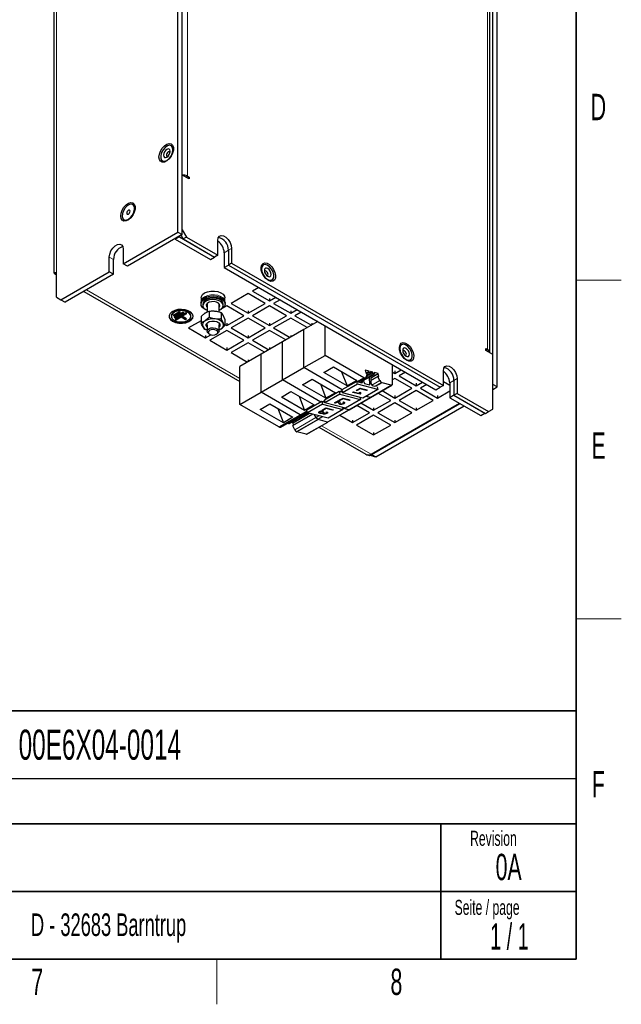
# Model space of a CAD drawing. Header units: millimetres. Extents: x 5 to 418, y 2 to 292.
# Tile 7 of 11: x 334 to 414, y 6 to 137. Entities that reach past the tile are written whole.
import ezdxf

# ---------------------------------------------------------------- set-up
doc = ezdxf.new("R2010")
doc.units = ezdxf.units.MM
doc.layers.add('SLD-0', color=7, linetype='Continuous')
doc.styles.add('SLDTEXTSTYLE0', font='TXT', dxfattribs={"width": 0.605})
doc.styles.add('SLDTEXTSTYLE1', font='TXT', dxfattribs={"width": 0.563})

msp = doc.modelspace()

# ---------------------------------------------------------------- linework, layer by layer
at = {"color": 7, "linetype": 'Continuous', "lineweight": 25}
for p, q in [((355.0559, 108.6192), (355.0559, 196.8057)), ((355.6216, 108.2927), (355.6216, 196.4791)), ((338.5824, 182.5994), (338.5824, 103.2316)), ((396.9166, 88.373), (396.9166, 168.7206)), ((397.4823, 88.0464), (397.4823, 168.394)), ((396.5024, 92.619), (396.5024, 164.4746)), ((355.6216, 108.9459), (355.6216, 116.2131)), ((356.5408, 115.6825), (355.6216, 116.2131)), ((356.3286, 115.8049), (356.5408, 115.9274)), ((356.3287, 116.0499), (356.5408, 115.9274)), ((356.5408, 115.9274), (356.5408, 115.6825)), ((349.0707, 112.2719), (349.0567, 112.28)), ((347.8968, 110.2708), (347.9108, 110.2627)), ((347.7727, 104.4147), (355.0559, 108.6192)), ((355.0559, 108.6192), (355.6216, 108.2927)), ((355.6216, 108.9459), (356.1873, 107.9661)), ((355.6216, 108.2927), (348.3384, 104.0882)), ((355.2539, 108.0151), (354.6882, 107.6885)), ((354.6882, 107.7539), (354.6882, 107.6885)), ((354.6882, 107.6885), (359.3692, 104.9862)), ((355.2539, 108.0804), (355.2539, 108.0151)), ((355.2539, 108.0151), (359.9349, 105.3128)), ((355.763, 107.7212), (355.4802, 108.2111)), ((356.1873, 107.9661), (355.763, 107.7212)), ((355.763, 107.7212), (359.9349, 105.3128)), ((356.1873, 107.9661), (360.3592, 105.5577)), ((360.3592, 105.5577), (360.3592, 107.5174)), ((347.7727, 106.3744), (347.7727, 104.4147)), ((361.7734, 106.2112), (361.7734, 104.2515)), ((362.1977, 106.4561), (362.1977, 104.4964)), ((345.9342, 103.3534), (345.9342, 105.3131)), ((346.4999, 103.0269), (346.4999, 104.9865)), ((359.3692, 104.9862), (359.9349, 105.3128)), ((360.3592, 105.5577), (359.9349, 105.3128)), ((361.2077, 105.8846), (361.2077, 103.9249)), ((348.3384, 104.0882), (347.7727, 104.4147)), ((361.2077, 103.9249), (361.7734, 104.2515)), ((361.2077, 103.9249), (389.3506, 87.6784)), ((362.1977, 104.4964), (361.7734, 104.2515)), ((361.7734, 104.2515), (389.9162, 88.0049)), ((362.1977, 104.4964), (390.3405, 88.2499)), ((366.5683, 103.3926), (366.5643, 103.383)), ((338.651, 103.0684), (338.651, 103.2317)), ((338.8794, 103.2002), (338.651, 103.0684)), ((338.9338, 102.9051), (338.651, 103.0684)), ((338.9338, 99.9654), (338.9338, 103.2316)), ((339.4995, 99.6388), (345.9342, 103.3534)), ((346.4999, 103.0269), (340.0652, 99.3122)), ((346.4999, 103.0269), (345.9342, 103.3534)), ((365.8034, 101.2719), (364.9554, 100.7824)), ((364.9554, 100.7824), (367.2181, 99.4761)), ((338.9338, 99.9654), (339.4995, 99.6388)), ((339.4995, 99.6388), (340.0652, 99.3122)), ((342.5428, 100.7425), (363.309, 88.7544)), ((358.1428, 99.8843), (358.1428, 99.3944)), ((361.3028, 99.3944), (361.3028, 99.8843)), ((364.3897, 100.4558), (362.1269, 99.1495)), ((366.6524, 99.1495), (364.3897, 100.4558)), ((367.2181, 99.4761), (368.0661, 99.9656)), ((367.2181, 99.8027), (367.2181, 99.4761)), ((368.6318, 99.6391), (367.7838, 99.1495)), ((358.1228, 99.2311), (358.1228, 99.0678)), ((358.3628, 99.0678), (358.3628, 98.8718)), ((358.9013, 99.0841), (358.9228, 99.0489)), ((358.9228, 99.1098), (358.9228, 97.9904)), ((360.5228, 98.0104), (360.5228, 99.1098)), ((360.5228, 99.0489), (360.5442, 99.0841)), ((360.5228, 98.8298), (360.6066, 98.9698)), ((360.6677, 98.3072), (360.5228, 98.2235)), ((360.8379, 98.4054), (360.7009, 98.3263)), ((361.5613, 98.823), (360.8702, 98.424)), ((361.0828, 98.8718), (361.0828, 99.0678)), ((361.3228, 99.0678), (361.3228, 99.2311)), ((363.824, 97.5167), (361.5613, 98.823)), ((362.1269, 99.1495), (364.3897, 97.8433)), ((364.3897, 97.8433), (366.6524, 99.1495)), ((364.3897, 98.1699), (364.3897, 97.8433)), ((367.2181, 98.823), (364.9554, 97.5167)), ((369.4809, 97.5167), (367.2181, 98.823)), ((367.7838, 99.1495), (370.0465, 97.8433)), ((370.0465, 97.8433), (370.8945, 98.3328)), ((370.0465, 98.1699), (370.0465, 97.8433)), ((354.1801, 97.5004), (354.1801, 97.4351)), ((355.268, 98.0474), (354.4195, 97.5576)), ((354.4195, 97.5576), (354.5609, 97.4759)), ((354.4761, 97.5902), (354.5609, 97.5412)), ((354.5609, 97.5412), (355.3529, 97.9984)), ((355.6923, 97.9658), (354.5609, 97.3126)), ((354.5609, 97.4759), (355.4094, 97.9658)), ((354.5609, 97.5412), (354.5609, 97.4759)), ((354.5609, 97.3126), (354.7023, 97.231)), ((354.6175, 97.3453), (354.7023, 97.2963)), ((354.7023, 97.2963), (355.7771, 97.9168)), ((356.1165, 97.8841), (354.7023, 97.0677)), ((354.7023, 97.231), (355.8337, 97.8841)), ((354.7023, 97.2963), (354.7023, 97.231)), ((354.7023, 97.0677), (354.8437, 96.9861)), ((354.7589, 97.1004), (354.8437, 97.0514)), ((354.8437, 97.0514), (355.4801, 97.4188)), ((354.8437, 96.9861), (355.4801, 97.3535)), ((354.8437, 97.0514), (354.8437, 96.9861)), ((355.4094, 97.9658), (355.268, 98.0474)), ((355.4801, 97.4188), (356.0458, 97.0922)), ((355.4801, 97.4188), (355.4801, 97.3535)), ((355.4801, 97.3535), (356.0458, 97.0269)), ((355.6216, 97.5004), (356.2014, 97.8351)), ((355.6216, 97.4351), (356.258, 97.8025)), ((355.6216, 97.5004), (355.6216, 97.4351)), ((356.1873, 97.1085), (355.6216, 97.4351)), ((355.8337, 97.8841), (355.6923, 97.9658)), ((356.0458, 97.0922), (356.1307, 97.1412)), ((356.0458, 97.0269), (356.1873, 97.1085)), ((356.0458, 97.0922), (356.0458, 97.0269)), ((356.258, 97.8025), (356.1165, 97.8841)), ((358.1406, 96.8483), (356.4701, 95.8839)), ((356.7801, 97.4351), (356.7801, 97.5004)), ((358.1406, 97.4261), (358.6798, 97.8758)), ((358.1406, 97.4261), (358.1406, 96.5852)), ((359.219, 97.2804), (358.6798, 96.8307)), ((359.219, 98.1214), (359.219, 97.2804)), ((360.8012, 97.9298), (360.8012, 97.0889)), ((360.8012, 97.0889), (361.0531, 96.5434)), ((361.305, 97.0431), (361.0531, 97.5886)), ((361.305, 97.0431), (361.305, 96.2021)), ((361.5613, 96.2105), (363.824, 97.5167)), ((364.3897, 97.1902), (362.1269, 95.8839)), ((366.6524, 95.8839), (364.3897, 97.1902)), ((364.9554, 97.5167), (367.2181, 96.2105)), ((367.2181, 96.2105), (369.4809, 97.5167)), ((370.0465, 97.1902), (367.7838, 95.8839)), ((372.2331, 95.9279), (370.0465, 97.1902)), ((371.4602, 98.0063), (370.6122, 97.5167)), ((370.6122, 97.5167), (372.7988, 96.2545)), ((356.4701, 95.8839), (358.7328, 94.5777)), ((358.6444, 95.6984), (358.3925, 96.0397)), ((358.9228, 95.6212), (358.6444, 95.6984)), ((358.9228, 96.3439), (358.9228, 95.452)), ((361.5613, 95.5574), (359.2985, 94.2511)), ((360.5228, 95.452), (360.5228, 96.3439)), ((360.5228, 95.6418), (360.7658, 95.7524)), ((361.305, 96.3584), (361.5613, 96.2105)), ((361.5613, 96.5371), (361.5613, 96.2105)), ((363.824, 94.2511), (361.5613, 95.5574)), ((362.1269, 95.8839), (364.3897, 94.5777)), ((364.3897, 94.5777), (366.6524, 95.8839)), ((367.2181, 95.5574), (364.9554, 94.2511)), ((367.2181, 96.5371), (367.2181, 96.2105)), ((369.4047, 94.2951), (367.2181, 95.5574)), ((367.7838, 95.8839), (369.9703, 94.6217)), ((371.7886, 95.6713), (368.9658, 94.0418)), ((371.7886, 90.6097), (371.7886, 95.6713)), ((371.7886, 95.6713), (371.7942, 95.668)), ((373.6467, 96.744), (371.7942, 95.6746)), ((371.7942, 90.613), (371.7942, 95.6746)), ((372.875, 96.5371), (372.875, 96.2985)), ((374.617, 92.2425), (374.617, 96.1839)), ((358.7328, 94.5777), (359.4423, 94.9872)), ((358.7328, 94.9043), (358.7328, 94.5777)), ((359.157, 95.1255), (359.2785, 95.0553)), ((359.2985, 94.2511), (361.5613, 92.9448)), ((360.1671, 95.0553), (360.2886, 95.1255)), ((361.5613, 92.9448), (363.824, 94.2511)), ((364.3897, 94.9043), (364.3897, 94.5777)), ((364.9554, 94.2511), (367.1419, 92.9888)), ((370.0465, 94.9043), (370.0465, 94.6657)), ((361.5613, 93.2715), (361.5613, 92.9448)), ((364.3897, 93.9245), (362.1269, 92.6183)), ((366.5762, 92.6623), (364.3897, 93.9245)), ((368.9602, 94.0385), (366.1374, 92.4089)), ((367.2181, 93.2715), (367.2181, 93.0328)), ((368.9602, 88.9769), (368.9602, 94.0385)), ((368.9602, 94.0385), (368.9658, 94.0352)), ((368.9658, 88.9802), (368.9658, 94.0418)), ((395.9974, 93.1496), (396.2095, 93.0272)), ((395.9974, 92.9047), (395.9974, 93.1496)), ((362.1269, 92.6183), (364.3135, 91.356)), ((366.1317, 92.4057), (363.309, 90.7761)), ((364.3897, 91.6386), (364.3897, 91.4)), ((366.1317, 87.3441), (366.1317, 92.4057)), ((366.1317, 92.4057), (366.1374, 92.4024)), ((366.1374, 87.3474), (366.1374, 92.4089)), ((371.7942, 90.613), (374.617, 92.2425)), ((379.7879, 89.2574), (374.617, 92.2425)), ((384.9531, 92.7793), (384.9491, 92.7697)), ((396.9166, 92.374), (395.9974, 92.9047)), ((396.9166, 85.1068), (396.9166, 92.374)), ((363.309, 85.7145), (363.309, 90.7761)), ((368.9658, 88.9802), (371.7886, 90.6097)), ((376.8902, 87.6646), (371.7886, 90.6097)), ((376.8958, 87.6679), (371.7942, 90.613)), ((374.4663, 89.9652), (375.7391, 90.7)), ((375.7391, 90.7), (378.8321, 88.9144)), ((383.5266, 91.0405), (383.5266, 88.3762)), ((383.9058, 89.8425), (384.7538, 90.332)), ((371.6379, 88.3324), (372.9107, 89.0672)), ((372.9107, 89.0672), (376.0037, 87.2816)), ((377.5594, 88.1797), (374.4663, 89.9652)), ((376.8246, 90.0733), (377.5594, 88.1797)), ((378.9681, 88.7508), (379.8206, 89.243)), ((379.1086, 88.7143), (380.014, 89.237)), ((379.6452, 89.0241), (379.8415, 88.5242)), ((379.6987, 88.8878), (381.1445, 89.7225)), ((379.8872, 89.2257), (379.8206, 89.243)), ((380.4778, 90.1411), (379.9417, 90.2847)), ((379.9417, 90.2847), (380.02, 89.9019)), ((380.02, 89.9019), (380.0931, 89.8823)), ((380.0498, 89.894), (380.4778, 90.1411)), ((380.1531, 89.7857), (380.0936, 89.3725)), ((380.1142, 89.5155), (380.9696, 90.0094)), ((380.1186, 89.5458), (380.6527, 89.8542)), ((380.5108, 89.9801), (380.4778, 90.1411)), ((380.5445, 89.3681), (380.5446, 89.3762)), ((380.5505, 88.3403), (380.5445, 89.3681)), ((380.9696, 90.0094), (380.6418, 90.0972)), ((380.6418, 90.0972), (380.6747, 89.9362)), ((380.7357, 89.2408), (380.7143, 89.2464)), ((380.7143, 89.2464), (380.7187, 88.5099)), ((380.7145, 89.2105), (380.7732, 89.2444)), ((381.6534, 89.4567), (380.7163, 88.9157)), ((380.7967, 89.3178), (381.6697, 89.8218)), ((381.0026, 89.8484), (380.9696, 90.0094)), ((381.6697, 89.8218), (381.1335, 89.9654)), ((381.1335, 89.9654), (381.1665, 89.8045)), ((381.8951, 88.8867), (381.6499, 89.3847)), ((381.748, 89.439), (381.6697, 89.8218)), ((381.675, 89.4586), (381.748, 89.439)), ((383.5266, 90.0614), (383.9058, 89.8425)), ((383.9058, 89.1894), (383.5266, 88.9704)), ((383.9058, 90.1691), (383.9058, 89.8425)), ((386.1686, 87.8831), (383.9058, 89.1894)), ((385.3195, 90.0055), (384.4715, 89.5159)), ((384.4715, 89.5159), (386.7343, 88.2097)), ((390.3405, 88.2499), (390.3405, 90.2096)), ((392.179, 89.1482), (392.179, 87.1885)), ((366.1374, 87.3474), (368.9602, 88.9769)), ((374.0617, 86.0318), (368.9602, 88.9769)), ((374.0674, 86.0351), (368.9658, 88.9802)), ((374.7309, 86.5468), (371.6379, 88.3324)), ((373.9962, 88.4405), (374.7309, 86.5468)), ((378.8325, 88.786), (376.8526, 87.643)), ((378.9076, 88.4277), (376.9277, 87.2847)), ((378.8321, 88.9144), (377.5594, 88.1797)), ((378.763, 87.5918), (379.2773, 87.8886)), ((378.7638, 87.5882), (379.2781, 87.8851)), ((378.8325, 88.786), (379.4944, 88.6143)), ((378.9076, 88.4277), (378.8325, 88.786)), ((379.2868, 87.7967), (378.8754, 87.5592)), ((381.6346, 87.7203), (378.9076, 88.4277)), ((379.2773, 87.8886), (380.2317, 87.6411)), ((379.2781, 87.8851), (379.2773, 87.8886)), ((379.2781, 87.8851), (380.2325, 87.6375)), ((380.1296, 87.5781), (379.2868, 87.7967)), ((379.5789, 88.8056), (379.5212, 88.9525)), ((381.6346, 87.7203), (379.6547, 86.5774)), ((379.8415, 88.5242), (380.5505, 88.3403)), ((380.6624, 86.655), (383.4851, 88.2846)), ((380.8976, 88.2503), (381.2534, 88.158)), ((381.5635, 88.0595), (381.6346, 87.7203)), ((383.4217, 88.2789), (382.189, 88.6091)), ((383.9058, 86.5769), (386.1686, 87.8831)), ((386.7343, 88.2097), (387.5822, 88.6992)), ((386.7343, 88.5363), (386.7343, 88.2097)), ((388.1479, 88.3726), (387.2999, 87.8831)), ((387.2999, 87.8831), (389.5627, 86.5769)), ((389.3506, 87.6784), (389.9162, 88.0049)), ((390.3405, 88.2499), (389.9162, 88.0049)), ((391.189, 88.2505), (390.3405, 88.7403)), ((391.189, 88.5767), (391.189, 86.617)), ((391.7547, 88.9033), (391.7547, 86.9436)), ((397.4823, 88.0464), (396.9166, 88.373)), ((396.9166, 87.7198), (397.4823, 88.0464)), ((363.309, 85.7145), (366.1317, 87.3441)), ((371.3027, 84.359), (366.1317, 87.3441)), ((371.3083, 84.3622), (366.1374, 87.3474)), ((368.8095, 86.6996), (370.0823, 87.4343)), ((371.9025, 84.914), (368.8095, 86.6996)), ((370.0823, 87.4343), (373.1753, 85.6488)), ((371.1678, 86.8077), (371.9025, 84.914)), ((376.5132, 87.447), (374.5333, 86.3041)), ((376.5883, 87.0888), (374.6084, 85.9458)), ((376.0037, 87.2816), (374.7309, 86.5468)), ((376.4882, 86.2785), (377.0025, 86.5754)), ((376.489, 86.275), (377.0032, 86.5718)), ((376.5132, 87.447), (376.5883, 87.0888)), ((376.9156, 87.3427), (376.5132, 87.447)), ((376.5883, 87.0888), (379.3153, 86.3814)), ((377.0119, 86.4835), (376.6005, 86.246)), ((376.6487, 87.4119), (376.8738, 87.5418)), ((376.7893, 87.3754), (376.8958, 87.4369)), ((376.8526, 87.643), (376.9277, 87.2847)), ((379.6547, 86.5774), (376.9277, 87.2847)), ((377.0025, 86.5754), (377.9569, 86.3278)), ((377.0032, 86.5718), (377.0025, 86.5754)), ((377.0032, 86.5718), (377.9577, 86.3243)), ((377.8548, 86.2649), (377.0119, 86.4835)), ((379.3153, 86.3814), (377.3354, 85.2385)), ((377.8339, 85.0222), (380.6567, 86.6518)), ((378.3131, 87.332), (378.4159, 87.3914)), ((378.3138, 87.3284), (378.3131, 87.332)), ((378.3138, 87.3284), (378.4167, 87.3878)), ((379.2807, 87.0776), (378.3138, 87.3284)), ((378.4159, 87.3914), (379.172, 87.1952)), ((378.4167, 87.3878), (378.4159, 87.3914)), ((378.4167, 87.3878), (379.1728, 87.1917)), ((378.7638, 87.5882), (378.763, 87.5918)), ((378.8754, 87.5592), (378.7638, 87.5882)), ((379.1728, 87.1917), (379.172, 87.1952)), ((379.229, 87.3526), (379.3406, 87.3236)), ((379.2297, 87.349), (379.229, 87.3526)), ((379.2297, 87.349), (379.3413, 87.3201)), ((379.2523, 86.6817), (379.3153, 86.3814)), ((379.3473, 87.1161), (379.2807, 87.0776)), ((379.3267, 87.1601), (379.3466, 87.1197)), ((379.3413, 87.3201), (379.3406, 87.3236)), ((379.3473, 87.1161), (379.3466, 87.1197)), ((380.5933, 86.6461), (380.0335, 86.7961)), ((380.599, 86.6494), (380.0392, 86.7993)), ((380.2325, 87.6375), (380.1296, 87.5781)), ((380.2325, 87.6375), (380.2317, 87.6411)), ((383.3402, 86.2503), (381.6507, 87.2256)), ((382.2164, 87.5522), (383.9058, 86.5769)), ((383.9058, 86.9035), (383.9058, 86.5769)), ((386.7343, 87.5566), (384.4715, 86.2503)), ((388.997, 86.2503), (386.7343, 87.5566)), ((389.5627, 86.5769), (391.189, 87.5157)), ((389.5627, 86.9035), (389.5627, 86.5769)), ((391.7547, 86.9436), (391.189, 86.617)), ((391.189, 86.617), (395.3044, 84.2413)), ((392.179, 87.1885), (391.7547, 86.9436)), ((391.7547, 86.9436), (395.9267, 84.5352)), ((391.7547, 86.9436), (395.8701, 84.5679)), ((392.179, 87.1885), (396.3509, 84.7801)), ((368.4799, 82.7294), (363.309, 85.7145)), ((365.9811, 85.0668), (367.2538, 85.8015)), ((369.0741, 83.2812), (365.9811, 85.0668)), ((367.2538, 85.8015), (370.3469, 84.016)), ((368.3393, 85.1749), (369.0741, 83.2812)), ((373.1753, 85.6488), (371.9025, 84.914)), ((374.1939, 86.1081), (372.214, 84.9652)), ((374.269, 85.7499), (372.2891, 84.6069)), ((374.1939, 86.1081), (374.269, 85.7499)), ((374.5963, 86.0038), (374.1939, 86.1081)), ((374.2228, 84.9707), (374.7371, 85.2676)), ((374.2235, 84.9672), (374.7378, 85.264)), ((374.269, 85.7499), (376.996, 85.0425)), ((374.3294, 86.073), (374.5545, 86.2029)), ((374.7465, 85.1757), (374.3351, 84.9382)), ((374.47, 86.0365), (374.5765, 86.098)), ((374.5333, 86.3041), (374.6084, 85.9458)), ((377.3354, 85.2385), (374.6084, 85.9458)), ((374.7371, 85.2676), (375.6915, 85.02)), ((374.7378, 85.264), (374.7371, 85.2676)), ((374.7378, 85.264), (375.6922, 85.0165)), ((375.5894, 84.9571), (374.7465, 85.1757)), ((375.884, 85.9297), (376.4111, 86.234)), ((375.8847, 85.9261), (375.884, 85.9297)), ((375.8847, 85.9261), (376.4118, 86.2304)), ((375.9963, 85.8972), (375.8847, 85.9261)), ((376.382, 86.1198), (375.9963, 85.8972)), ((376.4118, 86.2304), (376.4111, 86.234)), ((376.422, 85.9351), (376.4137, 85.9871)), ((376.489, 86.275), (376.4882, 86.2785)), ((376.6005, 86.246), (376.489, 86.275)), ((376.5632, 86.0214), (376.5747, 85.9371)), ((376.6889, 85.8036), (376.6881, 85.8072)), ((376.933, 85.3428), (376.996, 85.0425)), ((377.7705, 85.0166), (376.9557, 85.2348)), ((377.7649, 85.0133), (376.9567, 85.2298)), ((376.9647, 85.9936), (377.08, 86.0497)), ((376.9655, 85.99), (376.9647, 85.9936)), ((376.9655, 85.99), (377.0807, 86.0462)), ((377.0069, 85.848), (377.0062, 85.8516)), ((377.0807, 86.0462), (377.08, 86.0497)), ((377.9577, 86.3243), (377.8548, 86.2649)), ((377.9577, 86.3243), (377.9569, 86.3278)), ((380.5117, 84.6175), (378.8223, 85.5928)), ((379.388, 85.9193), (381.0774, 84.944)), ((380.738, 79.0986), (392.4754, 85.8744)), ((380.7946, 79.0659), (392.532, 85.8418)), ((381.0774, 84.944), (383.3402, 86.2503)), ((381.0774, 85.2707), (381.0774, 84.944)), ((381.3603, 78.7393), (393.0977, 85.5152)), ((383.9058, 85.9237), (381.6431, 84.6175)), ((386.1686, 84.6175), (383.9058, 85.9237)), ((384.4715, 86.2503), (386.7343, 84.944)), ((386.7343, 84.944), (388.997, 86.2503)), ((386.7343, 85.2707), (386.7343, 84.944)), ((396.3509, 84.7801), (396.9166, 85.1068)), ((368.5126, 82.715), (371.3354, 84.3445)), ((368.706, 82.709), (371.5287, 84.3386)), ((370.3469, 84.016), (369.0741, 83.2812)), ((369.8365, 83.1945), (372.2884, 84.61)), ((372.9538, 84.4345), (370.3453, 82.9287)), ((370.3617, 83.2938), (372.5286, 84.5448)), ((371.402, 84.3273), (371.3354, 84.3445)), ((371.341, 84.3478), (372.2352, 84.864)), ((371.4076, 84.3305), (371.341, 84.3478)), ((371.5344, 84.3418), (372.2572, 84.7591)), ((372.2891, 84.6069), (372.214, 84.9652)), ((375.0161, 83.8996), (372.2891, 84.6069)), ((373.4098, 83.9882), (373.2247, 84.3642)), ((373.4155, 83.9915), (373.233, 84.3621)), ((373.8775, 84.7777), (373.8767, 84.7813)), ((374.0086, 84.6034), (374.0078, 84.607)), ((374.2235, 84.9672), (374.2228, 84.9707)), ((374.3351, 84.9382), (374.2235, 84.9672)), ((374.2864, 84.515), (374.2923, 84.5727)), ((374.4067, 84.8551), (374.3163, 84.7925)), ((374.3537, 84.6482), (374.3529, 84.6518)), ((374.4067, 84.8551), (374.406, 84.8587)), ((374.4107, 84.6961), (374.5101, 84.6596)), ((374.4114, 84.6925), (374.4107, 84.6961)), ((374.4114, 84.6925), (374.5109, 84.656)), ((374.4847, 84.5122), (374.4839, 84.5158)), ((374.5109, 84.656), (374.4941, 84.6474)), ((374.5109, 84.656), (374.5101, 84.6596)), ((374.7489, 84.6729), (374.8641, 84.7291)), ((374.7496, 84.6693), (374.7489, 84.6729)), ((374.7496, 84.6693), (374.8649, 84.7255)), ((374.7561, 84.5487), (374.7554, 84.5522)), ((374.8649, 84.7255), (374.8641, 84.7291)), ((375.0055, 83.3894), (377.8283, 85.0189)), ((376.996, 85.0425), (375.0161, 83.8996)), ((375.6922, 85.0165), (375.5894, 84.9571)), ((375.6922, 85.0165), (375.6915, 85.02)), ((376.5595, 84.2865), (378.249, 83.3112)), ((378.249, 83.3112), (380.5117, 84.6175)), ((381.0774, 84.2909), (378.8147, 82.9847)), ((383.3402, 82.9847), (381.0774, 84.2909)), ((381.6431, 84.6175), (383.9058, 83.3112)), ((383.9058, 83.3112), (386.1686, 84.6175)), ((395.3044, 84.2413), (395.8701, 84.5679)), ((395.9267, 84.5352), (396.3509, 84.7801)), ((368.5792, 82.6977), (368.5126, 82.715)), ((370.3617, 83.2938), (370.1205, 83.3584)), ((370.5871, 82.3587), (370.3418, 82.8567)), ((370.4268, 82.9757), (370.3617, 83.2938)), ((372.1771, 81.7566), (374.9998, 83.3861)), ((374.9365, 83.3805), (373.7037, 83.7107)), ((374.9421, 83.3837), (373.7094, 83.7139)), ((373.8039, 82.6958), (380.0249, 79.1045)), ((378.249, 83.6378), (378.249, 83.3112)), ((378.8147, 82.9847), (381.0774, 81.6784)), ((381.0774, 81.6784), (383.3402, 82.9847)), ((383.9058, 83.6378), (383.9058, 83.3112)), ((372.1137, 81.7509), (370.8809, 82.0811)), ((381.0774, 82.005), (381.0774, 81.6784)), ((380.5117, 78.9027), (380.2743, 79.0397)), ((380.7508, 79.0407), (380.5117, 78.9027)), ((380.7946, 79.0659), (381.3603, 78.7393))]:
    msp.add_line(p, q, dxfattribs=at)
at = {"color": 7, "linetype": 'Continuous', "lineweight": 18}
for p, q in [((356.3287, 187.9055), (356.3287, 116.0499)), ((338.9338, 103.2316), (338.9338, 183.5792)), ((396.2095, 93.0272), (396.2095, 164.8828)), ((356.1165, 115.9274), (356.3287, 116.0499)), ((361.2077, 105.8846), (361.7734, 106.2112)), ((362.1977, 106.4561), (361.7734, 106.2112)), ((346.4999, 104.9865), (345.9342, 105.3131)), ((363.309, 89.1601), (342.8942, 100.9453)), ((395.9974, 92.9047), (396.2095, 93.0272)), ((378.9282, 88.7611), (379.7879, 89.2574)), ((379.0347, 88.7335), (379.8872, 89.2257)), ((379.6857, 88.9209), (381.0845, 89.7284)), ((380.5445, 89.3681), (379.7012, 88.8814)), ((380.0785, 89.3149), (381.0026, 89.8484)), ((380.1249, 89.5901), (380.5928, 89.8602)), ((380.1512, 89.7725), (380.5108, 89.9801)), ((380.7357, 89.2408), (380.7144, 89.2285)), ((380.7167, 88.846), (381.6499, 89.3847)), ((392.179, 89.1482), (391.7547, 88.9033)), ((379.5789, 88.8056), (379.324, 88.6585)), ((380.599, 86.6494), (383.4217, 88.2789)), ((380.8413, 88.2783), (381.8951, 88.8867)), ((381.2651, 88.151), (382.1136, 88.6408)), ((381.3405, 88.1193), (382.189, 88.6091)), ((391.189, 88.5767), (391.7547, 88.9033)), ((376.6089, 87.4222), (376.8676, 87.5716)), ((376.7154, 87.3946), (376.8842, 87.4921)), ((377.7705, 85.0166), (380.5933, 86.6461)), ((374.2896, 86.0833), (374.5483, 86.2326)), ((374.396, 86.0557), (374.5649, 86.1532)), ((376.4144, 85.9835), (376.4137, 85.9871)), ((368.4799, 82.7294), (371.3027, 84.359)), ((368.5792, 82.6977), (371.402, 84.3273)), ((369.7765, 83.2004), (372.2809, 84.6462)), ((370.3418, 82.8567), (373.0374, 84.4128)), ((370.5871, 82.3587), (373.4098, 83.9882)), ((371.3083, 84.3622), (372.229, 84.8937)), ((371.4076, 84.3305), (372.2456, 84.8143)), ((373.4155, 83.9915), (373.8018, 84.2145)), ((373.634, 83.7456), (374.2465, 84.0992)), ((373.7094, 83.7139), (374.3363, 84.0759)), ((374.9421, 83.3837), (377.7649, 85.0133)), ((370.8056, 82.1128), (373.6283, 83.7423)), ((370.8809, 82.0811), (373.7037, 83.7107)), ((372.1137, 81.7509), (374.9365, 83.3805)), ((380.738, 79.0986), (374.1554, 82.8986)), ((380.7946, 79.0659), (380.7946, 79.1312))]:
    msp.add_line(p, q, dxfattribs=at)
at = {"color": 7, "linetype": 'Continuous', "lineweight": 25, "flags": 128}
for points in [[(352.5386, 118.5976), (352.5907, 118.9883), (352.7414, 119.3968), (352.9743, 119.7788), (353.2642, 120.093), (353.5797, 120.3053), (353.8865, 120.3927), (354.1516, 120.3458), (354.346, 120.1696), (354.4488, 119.8831), (354.4488, 119.5176), (354.346, 119.1125), (354.1516, 118.7117), (353.8865, 118.3588), (353.5797, 118.0919), (353.2642, 117.94), (352.9743, 117.9195), (352.7414, 118.0326), (352.5907, 118.2671), (352.5386, 118.5976)], [(354.4021, 119.5791), (354.3467, 119.8893), (354.1881, 120.0937), (353.9475, 120.1646), (353.6576, 120.0925), (353.3574, 119.8871), (353.0876, 119.5761), (352.8845, 119.2017), (352.7756, 118.8142), (352.7756, 118.4661), (352.8845, 118.2044), (353.0876, 118.0644), (353.3574, 118.065), (353.6576, 118.2062), (353.9475, 118.4688), (354.1881, 118.8175), (354.3467, 119.205), (354.4021, 119.5791)], [(354.0274, 119.3628), (353.9935, 119.5401), (353.8969, 119.6512), (353.7524, 119.6793), (353.5819, 119.6201), (353.4114, 119.4825), (353.2669, 119.2875), (353.1703, 119.0649), (353.1364, 118.8485), (353.1703, 118.6712), (353.2669, 118.56), (353.4114, 118.532), (353.5819, 118.5912), (353.7524, 118.7288), (353.8969, 118.9237), (353.9935, 119.1464), (354.0274, 119.3628)], [(354.0126, 119.2229), (354.0085, 119.2327), (353.9549, 119.2944), (353.8746, 119.31), (353.7799, 119.2771), (353.6852, 119.2007), (353.6049, 119.0924), (353.5512, 118.9687), (353.5324, 118.8485), (353.5512, 118.75), (353.6049, 118.6882), (353.6852, 118.6726), (353.6957, 118.674)], [(347.4474, 110.7593), (347.4995, 111.15), (347.6502, 111.5584), (347.8831, 111.9405), (348.173, 112.2547), (348.4885, 112.467), (348.7954, 112.5544), (349.0604, 112.5075), (349.2548, 112.3312), (349.3576, 112.0448), (349.3576, 111.6793), (349.2548, 111.2742), (349.0604, 110.8734), (348.7954, 110.5205), (348.4885, 110.2536), (348.173, 110.1017), (347.8831, 110.0811), (347.6502, 110.1943), (347.4995, 110.4288), (347.4474, 110.7593)], [(348.4767, 110.3282), (348.773, 110.5632), (349.0293, 110.8944), (349.211, 111.2771), (349.2935, 111.6595), (349.2657, 111.99), (349.1313, 112.2241), (348.9085, 112.33), (348.6275, 112.2935), (348.326, 112.1194), (348.0449, 111.8314), (347.8222, 111.4683), (347.6878, 111.0792), (347.66, 110.7165), (347.7425, 110.4293), (347.9241, 110.2564), (348.1804, 110.2211), (348.4767, 110.3282)], [(348.4767, 111.0304), (348.5579, 111.0959), (348.6267, 111.1888), (348.6727, 111.2948), (348.6889, 111.3979), (348.6727, 111.4823), (348.6267, 111.5352), (348.5579, 111.5486), (348.4767, 111.5204), (348.3956, 111.4548), (348.3267, 111.362), (348.2808, 111.256), (348.2646, 111.1529), (348.2808, 111.0685), (348.3267, 111.0156), (348.3956, 111.0022), (348.4767, 111.0304)], [(348.4907, 110.3201), (348.787, 110.5551), (349.0433, 110.8863), (349.225, 111.269), (349.3075, 111.6514), (349.2797, 111.982), (349.1453, 112.216), (349.0707, 112.2719)], [(360.3592, 107.5174), (360.4146, 107.8485), (360.5742, 108.0756), (360.8188, 108.1714), (361.1188, 108.1243), (361.438, 107.94), (361.738, 107.6407), (361.9826, 107.2626), (362.1422, 106.8511), (362.1977, 106.4561)], [(345.9342, 105.3131), (345.9896, 105.7082), (346.1493, 106.1196), (346.3938, 106.4977), (346.6938, 106.797), (347.0131, 106.9813), (347.3131, 107.0284), (347.5576, 106.9326), (347.7172, 106.7055), (347.7727, 106.3744)], [(367.0767, 102.2024), (366.7644, 102.4428), (366.486, 102.7775), (366.2716, 103.1702), (366.1445, 103.5784), (366.1183, 103.9578), (366.196, 104.2673), (366.3692, 104.4734), (366.619, 104.5537), (366.9184, 104.4996), (367.235, 104.3168), (367.5344, 104.0253), (367.7842, 103.6565), (367.9574, 103.2505), (368.0351, 102.8513), (368.0089, 102.5021), (367.8818, 102.2407), (367.6674, 102.0955), (367.3889, 102.0823), (367.0767, 102.2024)], [(366.237, 104.065), (366.175, 103.7601), (366.2238, 103.3885), (366.3768, 103.0002), (366.6132, 102.6478), (366.9013, 102.3789), (367.2019, 102.2297), (367.4747, 102.2205), (367.6827, 102.3524), (367.7978, 102.6076), (367.8045, 102.9518), (367.7018, 103.3383), (367.5038, 103.7151), (367.237, 104.0311), (366.9375, 104.2438), (366.6458, 104.3244), (366.4013, 104.262), (366.237, 104.065)], [(366.5833, 103.6998), (366.5496, 103.5224), (366.5836, 103.3059), (366.6803, 103.0833), (366.8249, 102.8885), (366.9954, 102.7511), (367.1659, 102.692), (367.3103, 102.7203), (367.4068, 102.8316), (367.4405, 103.009), (367.4065, 103.2255), (367.3098, 103.4481), (367.1652, 103.643), (366.9946, 103.7804), (366.8242, 103.8394), (366.6798, 103.8112), (366.5833, 103.6998)], [(366.8812, 102.8341), (366.892, 102.8327), (366.9722, 102.8484), (367.0258, 102.9103), (367.0445, 103.0088), (367.0256, 103.1291), (366.9719, 103.2528), (366.8916, 103.361), (366.7968, 103.4373), (366.7021, 103.4702), (366.6219, 103.4544), (366.5683, 103.3926), (366.5683, 103.3926)], [(358.1428, 99.8843), (358.1721, 100.0593), (358.3304, 100.3154), (358.6124, 100.5332), (358.993, 100.6933), (359.4385, 100.7815)], [(359.4385, 100.7815), (359.9092, 100.7901), (360.3634, 100.7181), (360.7607, 100.572), (361.0657, 100.3649), (361.2514, 100.115), (361.3028, 99.8843)], [(358.1228, 99.2311), (358.1301, 99.3195), (358.246, 99.5865), (358.4931, 99.822), (358.8495, 100.005), (359.2834, 100.1192), (359.7564, 100.1545), (360.2264, 100.1078), (360.6517, 99.9831), (360.9944, 99.7917), (361.2241, 99.5504), (361.3205, 99.2807), (361.3228, 99.2311)], [(358.683, 98.3657), (358.6101, 98.404), (358.3206, 98.6229), (358.1558, 98.8812), (358.1301, 99.1561), (358.246, 99.4232), (358.4931, 99.6587), (358.8495, 99.8417), (359.2834, 99.9559), (359.7564, 99.9912), (360.2264, 99.9445), (360.6517, 99.8198), (360.9944, 99.6284), (361.2241, 99.3871), (361.3205, 99.1174), (361.2748, 98.8434), (361.0913, 98.5892), (360.7862, 98.3776), (360.7626, 98.3657)], [(358.5646, 99.4793), (358.3959, 99.2399), (358.3628, 99.0678)], [(361.0828, 99.0678), (361.0317, 99.2809), (360.8409, 99.5147), (360.5289, 99.7001), (360.1296, 99.8169), (359.6862, 99.8526), (359.2467, 99.8032), (358.8589, 99.6741), (358.5646, 99.4793)], [(360.5228, 98.2369), (360.7478, 98.3558), (360.9825, 98.5759), (361.0807, 98.8281), (361.0317, 99.085), (360.8409, 99.3188), (360.5289, 99.5041), (360.1296, 99.621), (359.6862, 99.6566), (359.2467, 99.6072), (358.8589, 99.4782), (358.5646, 99.2834), (358.5646, 99.2834)], [(354.3488, 96.782), (354.7325, 96.6185), (355.1827, 96.5275), (355.6593, 96.5172), (356.12, 96.5885), (356.5238, 96.735), (356.8349, 96.9437), (357.0256, 97.196), (357.079, 97.4696), (356.9904, 97.7402), (356.7675, 97.9836), (356.4303, 98.1783), (356.0086, 98.3069), (355.54, 98.3581), (355.066, 98.3273), (354.6289, 98.2172), (354.2674, 98.0376), (354.0136, 97.8045), (353.8902, 97.5385), (353.908, 97.2634), (354.0656, 97.0035), (354.3488, 96.782)], [(356.7801, 97.5004), (356.7261, 97.7146), (356.5381, 97.9365), (356.2355, 98.1112), (355.8511, 98.2197), (355.4264, 98.2502), (355.0076, 98.1996), (354.64, 98.0731), (354.3634, 97.8846), (354.2078, 97.6544), (354.1801, 97.5004)], [(354.5609, 96.9044), (354.9092, 96.7609), (355.3193, 96.6904), (355.7469, 96.7006), (356.1456, 96.7904), (356.4722, 96.9501), (356.6912, 97.1623), (356.779, 97.4041), (356.7261, 97.6492), (356.5381, 97.8712), (356.2355, 98.0459), (355.8511, 98.1544), (355.4264, 98.1849), (355.0076, 98.1342), (354.64, 98.0078), (354.3634, 97.8192), (354.2078, 97.5891), (354.1901, 97.3423), (354.3122, 97.1055), (354.5609, 96.9044)], [(358.5646, 99.2834), (358.3959, 99.044), (358.3709, 98.7859), (358.4925, 98.5372), (358.7474, 98.3247), (358.9228, 98.2369)], [(358.9564, 99.1442), (358.8341, 98.9541), (358.8472, 98.7515), (358.9228, 98.6338)], [(358.8389, 98.9698), (358.8472, 98.9475), (358.9228, 98.8298)], [(358.8653, 99.0297), (358.8839, 98.9584), (358.9228, 98.8856)], [(360.5228, 98.6338), (360.6114, 98.7895), (360.5983, 98.9921), (360.452, 99.1764), (360.1946, 99.3143), (359.8654, 99.3848), (359.5144, 99.3773), (359.1952, 99.2927), (358.9564, 99.1442)], [(360.5228, 98.8856), (360.5703, 98.9835), (360.5802, 99.0297)], [(354.3488, 96.8473), (354.7325, 96.6838), (355.1827, 96.5929), (355.6593, 96.5826), (356.12, 96.6538), (356.5238, 96.8003), (356.8349, 97.009), (357.0256, 97.2614), (357.0791, 97.4678)], [(358.9228, 96.04), (358.8275, 96.1943), (358.8312, 96.3995), (358.9706, 96.5882), (359.2245, 96.7318), (359.5543, 96.8084), (359.9097, 96.8062), (360.2367, 96.7258), (360.4854, 96.5792), (360.618, 96.3888), (360.6144, 96.1836), (360.5228, 96.04)], [(359.157, 95.1255), (359.1507, 95.1291), (358.9803, 95.2801), (358.9228, 95.4572), (358.9872, 95.6335), (359.1636, 95.7822), (359.425, 95.8806), (359.7319, 95.9138)], [(359.7299, 95.6743), (359.489, 95.6483), (359.2837, 95.571), (359.1452, 95.4543), (359.0946, 95.3158), (359.1397, 95.1767), (359.2736, 95.0582), (359.4758, 94.9782), (359.7157, 94.9491), (359.9566, 94.9751), (360.1619, 95.0524), (360.3004, 95.1691), (360.3509, 95.3076), (360.3059, 95.4467), (360.172, 95.5652), (359.9698, 95.6451), (359.7299, 95.6743)], [(359.7319, 95.9138), (360.0373, 95.8766), (360.2949, 95.7748), (360.4653, 95.6238), (360.5227, 95.4467), (360.4584, 95.2704), (360.2886, 95.1255)], [(360.5228, 95.6283), (360.6349, 95.6784), (360.7658, 95.7524)], [(385.4615, 91.5891), (385.1492, 91.8295), (384.8708, 92.1642), (384.6564, 92.5569), (384.5292, 92.9651), (384.5031, 93.3445), (384.5808, 93.654), (384.754, 93.8601), (385.0038, 93.9404), (385.3032, 93.8863), (385.6198, 93.7035), (385.9192, 93.412), (386.169, 93.0432), (386.3421, 92.6372), (386.4199, 92.238), (386.3937, 91.8888), (386.2665, 91.6274), (386.0521, 91.4822), (385.7737, 91.469), (385.4615, 91.5891)], [(384.6217, 93.4517), (384.5598, 93.1468), (384.6086, 92.7752), (384.7615, 92.3869), (384.998, 92.0345), (385.286, 91.7656), (385.5867, 91.6164), (385.8595, 91.6072), (386.0675, 91.7391), (386.1826, 91.9943), (386.1892, 92.3385), (386.0866, 92.725), (385.8885, 93.1018), (385.6217, 93.4178), (385.3223, 93.6305), (385.0306, 93.7111), (384.7861, 93.6487), (384.6217, 93.4517)], [(384.9681, 93.0865), (384.9343, 92.9091), (384.9684, 92.6926), (385.0651, 92.47), (385.2097, 92.2752), (385.3802, 92.1378), (385.5507, 92.0787), (385.6951, 92.107), (385.7915, 92.2183), (385.8253, 92.3957), (385.7912, 92.6122), (385.6945, 92.8348), (385.5499, 93.0297), (385.3794, 93.1671), (385.209, 93.2261), (385.0645, 93.1978), (384.9681, 93.0865)], [(385.266, 92.2208), (385.2767, 92.2194), (385.357, 92.2351), (385.4106, 92.2969), (385.4293, 92.3955), (385.4104, 92.5158), (385.3567, 92.6395), (385.2763, 92.7477), (385.1816, 92.824), (385.0869, 92.8569), (385.0067, 92.8411), (384.9531, 92.7793), (384.9531, 92.7793)], [(390.3405, 90.2096), (390.3959, 90.5406), (390.5556, 90.7677), (390.8001, 90.8635), (391.1001, 90.8164), (391.4194, 90.6321), (391.7194, 90.3329), (391.9639, 89.9547), (392.1235, 89.5433), (392.179, 89.1482)], [(380.6747, 89.9362), (380.6776, 89.9124), (380.676, 89.891), (380.67, 89.8731), (380.6601, 89.8596), (380.6466, 89.8513), (380.6303, 89.8486), (380.612, 89.8516), (380.5928, 89.8602)], [(380.7918, 89.3398), (380.795, 89.3271), (380.7974, 89.2876), (380.787, 89.2573), (380.7653, 89.2409), (380.7357, 89.2408)], [(381.1665, 89.8045), (381.1693, 89.7807), (381.1677, 89.7593), (381.1618, 89.7414), (381.1518, 89.7279), (381.1384, 89.7196), (381.122, 89.7169), (381.1038, 89.7199), (381.0845, 89.7284)], [(381.6499, 89.3847), (381.6436, 89.4), (381.6401, 89.4152), (381.6394, 89.4293), (381.6417, 89.4415), (381.6468, 89.451), (381.6543, 89.4572), (381.6639, 89.4598), (381.675, 89.4586)], [(379.4944, 88.6143), (379.5244, 88.6109), (379.5509, 88.6171), (379.5724, 88.6325), (379.5879, 88.6563), (379.5966, 88.6872), (379.5979, 88.7237), (379.5919, 88.7639), (379.5789, 88.8056)], [(383.5266, 88.3762), (383.5247, 88.3506), (383.5191, 88.328), (383.5099, 88.3088), (383.4973, 88.2936), (383.4818, 88.2828), (383.4637, 88.2766), (383.4435, 88.2753), (383.4217, 88.2789)], [(370.3418, 82.8567), (370.3356, 82.872), (370.332, 82.8872), (370.3314, 82.9013), (370.3337, 82.9135), (370.3387, 82.923), (370.3453, 82.9287)]]:
    msp.add_lwpolyline(points, dxfattribs=at)
at = {"color": 7, "linetype": 'Continuous', "lineweight": 18, "flags": 128}
for points in [[(358.1429, 99.3845), (358.1721, 99.5694), (358.3304, 99.8255), (358.6124, 100.0433), (358.993, 100.2034), (359.4385, 100.2916)], [(359.4385, 100.2916), (359.9092, 100.3001), (360.3634, 100.2282), (360.7607, 100.0821), (361.0657, 99.875), (361.2514, 99.6251), (361.3026, 99.4082)]]:
    msp.add_lwpolyline(points, dxfattribs=at)
at = {"color": 7, "linetype": 'Continuous', "lineweight": 25}
for centre, radius, start, end in [((355.6504, 114.7764), 1.4429, 61.959761, 91.144097), ((348.1553, 110.7508), 0.5459, 243.391425, 307.919034), ((359.2211, 105.8024), 1.9883, 2.368128, 55.083789), ((360.0567, 106.2573), 1.7173, 358.460437, 76.694789), ((348.2753, 105.0073), 1.7755, 108.174319, 180.668413), ((354.6702, 97.576), 0.7964, 187.809304, 246.199495), ((359.7114, 95.0213), 2.0828, 81.75352, 119.688247), ((359.9589, 95.7052), 1.3783, 37.455732, 87.873244), ((358.9184, 96.2963), 0.5852, 114.060949, 206.014892), ((359.271, 96.6246), 1.0554, 213.656601, 250.735209), ((360.5272, 96.2867), 0.5852, 294.060949, 26.014892), ((396.0019, 92.5691), 0.5029, 5.694799, 65.625342), ((390.038, 88.9494), 1.7173, 358.460437, 76.694789), ((379.8672, 89.3925), 0.1567, 239.604587, 252.707529), ((379.9355, 89.3763), 0.1581, 252.22849, 358.63144), ((380.0791, 89.8322), 0.052, 59.492088, 74.431668), ((380.0518, 89.791), 0.1015, 356.97142, 57.985419), ((380.695, 90.018), 0.1881, 191.627788, 237.066086), ((381.1868, 89.8863), 0.1881, 191.627788, 237.066086), ((389.2025, 88.4946), 1.9883, 2.368128, 55.083789), ((381.0078, 88.5177), 0.2893, 181.545065, 247.606518), ((382.4296, 89.1416), 0.5922, 205.500192, 237.750267), ((382.2676, 88.9016), 0.3029, 239.454498, 254.967316), ((380.6184, 86.722), 0.0799, 251.725559, 300.977097), ((380.6241, 86.7259), 0.0806, 251.850322, 298.361602), ((371.3819, 84.4941), 0.1567, 239.604587, 252.707529), ((371.3876, 84.4974), 0.1567, 239.604587, 252.707529), ((371.452, 84.4826), 0.1632, 252.157436, 298.054488), ((371.4576, 84.4859), 0.1632, 252.157436, 298.054488), ((373.9443, 84.2432), 0.5922, 205.500192, 237.750267), ((373.95, 84.2464), 0.5922, 205.500192, 237.750267), ((377.7899, 85.0892), 0.0799, 251.72556, 300.977075), ((377.7956, 85.0931), 0.0806, 251.850322, 298.361602), ((368.5591, 82.8646), 0.1567, 239.604587, 252.707529), ((368.6292, 82.8531), 0.1632, 252.157436, 298.054488), ((369.8777, 83.3569), 0.1863, 202.363588, 237.097745), ((369.8114, 83.2477), 0.0588, 233.481213, 295.208329), ((373.7823, 84.0032), 0.3029, 239.454498, 254.967316), ((373.7879, 84.0065), 0.3029, 239.454498, 254.967316), ((374.9615, 83.4563), 0.0799, 251.725559, 300.977085), ((374.9672, 83.4603), 0.0806, 251.850322, 298.361602), ((371.1216, 82.6136), 0.5922, 205.500192, 237.750267), ((370.9595, 82.3736), 0.3029, 239.454498, 254.967316), ((372.1388, 81.8275), 0.0806, 251.850322, 298.361602)]:
    msp.add_arc(centre, radius, start, end, dxfattribs=at)
for points, knots in [([(338.5858, 103.2319), (338.5847, 103.2322), (338.5533, 103.2394), (338.6578, 103.2633), (338.8443, 103.2419), (338.9338, 103.2316)], [0, 0, 0, 0, 0.01917662, 0.52899713, 1, 1, 1, 1]), ([(338.7167, 103.2316), (338.7212, 103.231), (338.7299, 103.2299), (338.8061, 103.2222), (338.8945, 103.1968), (338.9338, 103.1855)], [0, 0, 0, 0, 0.36679773, 0.71775261, 1, 1, 1, 1]), ([(359.219, 98.1214), (359.4243, 98.1391), (359.6854, 98.1616), (359.953, 98.1337), (360.0101, 98.1277)], [0, 0, 0, 0, 0.78666404, 1, 1, 1, 1]), ([(358.6798, 97.8758), (358.6926, 97.884), (358.8747, 97.9999), (359.0531, 98.0629), (359.219, 98.1214)], [0, 0, 0, 0, 0.07017422, 1, 1, 1, 1]), ([(360.0101, 97.0825), (359.953, 97.0904), (359.6854, 97.1273), (359.4243, 97.213), (359.219, 97.2804)], [0, 0, 0, 0, 0.21333596, 1, 1, 1, 1]), ([(360.0101, 98.1277), (360.2277, 98.0878), (360.4955, 98.0386), (360.7529, 97.947), (360.8012, 97.9298)], [0, 0, 0, 0, 0.81263712, 1, 1, 1, 1]), ([(360.8012, 97.0889), (360.7529, 97.0834), (360.4955, 97.0542), (360.2277, 97.0698), (360.0101, 97.0825)], [0, 0, 0, 0, 0.18736288, 1, 1, 1, 1]), ([(361.0531, 97.5886), (361.0471, 97.599), (360.962, 97.7472), (360.8787, 97.8419), (360.8012, 97.9298)], [0, 0, 0, 0, 0.07017422, 1, 1, 1, 1]), ([(358.6798, 96.8307), (358.667, 96.8225), (358.485, 96.7066), (358.3065, 96.6437), (358.1406, 96.5852)], [0, 0, 0, 0, 0.07017422, 1, 1, 1, 1]), ([(358.3925, 96.0397), (358.3865, 96.0503), (358.3015, 96.2015), (358.2181, 96.4003), (358.1406, 96.5852)], [0, 0, 0, 0, 0.07017422, 1, 1, 1, 1]), ([(360.7658, 95.7524), (360.7785, 95.7607), (360.9606, 95.8796), (361.139, 96.0467), (361.305, 96.2021)], [0, 0, 0, 0, 0.07017422, 1, 1, 1, 1]), ([(361.0531, 96.5434), (361.059, 96.533), (361.1441, 96.3847), (361.2275, 96.2901), (361.305, 96.2021)], [0, 0, 0, 0, 0.07017422, 1, 1, 1, 1]), ([(379.172, 87.1952), (379.1736, 87.2237), (379.1763, 87.2745), (379.2129, 87.3287), (379.229, 87.3526)], [0, 0, 0, 0, 0.55975523, 1, 1, 1, 1]), ([(379.1728, 87.1917), (379.1743, 87.2201), (379.1771, 87.2709), (379.2136, 87.3251), (379.2297, 87.349)], [0, 0, 0, 0, 0.55975523, 1, 1, 1, 1]), ([(379.3413, 87.3201), (379.3217, 87.2781), (379.2866, 87.2032), (379.3288, 87.1427), (379.3473, 87.1161)], [0, 0, 0, 0, 0.56020373, 1, 1, 1, 1]), ([(376.4057, 86.0743), (376.4043, 86.0805), (376.4009, 86.0968), (376.3892, 86.111), (376.382, 86.1198)], [0, 0, 0, 0, 0.37989946, 1, 1, 1, 1]), ([(376.4137, 85.9871), (376.4127, 86.0031), (376.4111, 86.0296), (376.4107, 86.0576), (376.4075, 86.0688), (376.4071, 86.0701)], [0, 0, 0, 0, 0.57857221, 0.95292115, 1, 1, 1, 1]), ([(376.4144, 85.9835), (376.4135, 85.9996), (376.4119, 86.026), (376.4115, 86.054), (376.4082, 86.0652), (376.4079, 86.0665)], [0, 0, 0, 0, 0.57857221, 0.95292115, 1, 1, 1, 1]), ([(376.4111, 86.234), (376.4438, 86.2209), (376.5094, 86.1946), (376.5428, 86.1527), (376.5463, 86.1284), (376.5465, 86.1268)], [0, 0, 0, 0, 0.48134028, 0.96467607, 1, 1, 1, 1]), ([(376.4118, 86.2304), (376.445, 86.2174), (376.5115, 86.1913), (376.5515, 86.1315), (376.5545, 86.0879), (376.556, 86.0673)], [0, 0, 0, 0, 0.34429548, 0.69001832, 1, 1, 1, 1]), ([(376.5841, 85.7447), (376.5449, 85.7591), (376.4665, 85.7879), (376.423, 85.8755), (376.4177, 85.9425), (376.4144, 85.9835)], [0, 0, 0, 0, 0.27914095, 0.55907765, 1, 1, 1, 1]), ([(376.5778, 85.9128), (376.5784, 85.9044), (376.5802, 85.8779), (376.6109, 85.8386), (376.6624, 85.8176), (376.6881, 85.8072)], [0, 0, 0, 0, 0.18762923, 0.59443464, 1, 1, 1, 1]), ([(376.5785, 85.9092), (376.5791, 85.9008), (376.581, 85.8743), (376.6117, 85.835), (376.6632, 85.8141), (376.6889, 85.8036)], [0, 0, 0, 0, 0.18762923, 0.59443464, 1, 1, 1, 1]), ([(377.1023, 85.8201), (377.0589, 85.7979), (376.9725, 85.7538), (376.8121, 85.7276), (376.6805, 85.7256), (376.6162, 85.7383), (376.5841, 85.7447)], [0, 0, 0, 0, 0.27969348, 0.55826052, 0.77910199, 1, 1, 1, 1]), ([(376.6881, 85.8072), (376.7132, 85.8022), (376.7632, 85.7922), (376.8567, 85.7998), (376.9439, 85.8202), (376.9854, 85.8411), (377.0062, 85.8516)], [0, 0, 0, 0, 0.280425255, 0.559942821, 0.779928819, 1, 1, 1, 1]), ([(376.6889, 85.8036), (376.7139, 85.7986), (376.764, 85.7886), (376.8575, 85.7962), (376.9446, 85.8166), (376.9861, 85.8375), (377.0069, 85.848)], [0, 0, 0, 0, 0.28042526, 0.55994282, 0.77992882, 1, 1, 1, 1]), ([(377.0069, 85.848), (377.0235, 85.8589), (377.0568, 85.8807), (377.073, 85.9153), (377.0601, 85.9593), (377.0045, 85.9774), (376.9655, 85.99)], [0, 0, 0, 0, 0.18699918, 0.37385945, 0.5610311, 1, 1, 1, 1]), ([(377.0062, 85.8516), (377.0226, 85.8624), (377.0556, 85.8842), (377.0727, 85.9167), (377.0648, 85.9336), (377.0613, 85.9409)], [0, 0, 0, 0, 0.36143152, 0.72259455, 1, 1, 1, 1]), ([(377.08, 86.0497), (377.118, 86.0375), (377.1713, 86.0204), (377.1858, 85.9896), (377.1899, 85.9808)], [0, 0, 0, 0, 0.71482158, 1, 1, 1, 1]), ([(377.0807, 86.0462), (377.1155, 86.033), (377.1849, 86.0067), (377.2262, 85.9469), (377.1927, 85.8786), (377.1324, 85.8396), (377.1023, 85.8201)], [0, 0, 0, 0, 0.28092003, 0.56010549, 0.77977359, 1, 1, 1, 1]), ([(373.7918, 84.6155), (373.7818, 84.6289), (373.7593, 84.659), (373.7871, 84.7203), (373.8469, 84.761), (373.8767, 84.7813)], [0, 0, 0, 0, 0.28575653, 0.64302579, 1, 1, 1, 1]), ([(373.9069, 84.5437), (373.8686, 84.5565), (373.792, 84.5819), (373.7612, 84.6469), (373.7865, 84.7163), (373.8472, 84.7573), (373.8775, 84.7777)], [0, 0, 0, 0, 0.28040191, 0.55993341, 0.7800576, 1, 1, 1, 1]), ([(373.8767, 84.7813), (373.9215, 84.8027), (374.0111, 84.8456), (374.2187, 84.8814), (374.335, 84.8673), (374.406, 84.8587)], [0, 0, 0, 0, 0.27998986, 0.5605586, 1, 1, 1, 1]), ([(373.8775, 84.7777), (373.9222, 84.7991), (374.0119, 84.842), (374.2194, 84.8779), (374.3357, 84.8637), (374.4067, 84.8551)], [0, 0, 0, 0, 0.279989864, 0.560558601, 1, 1, 1, 1]), ([(374.2931, 84.5691), (374.2552, 84.5563), (374.1794, 84.5306), (374.0336, 84.5207), (373.955, 84.535), (373.9069, 84.5437)], [0, 0, 0, 0, 0.27966517, 0.55981037, 1, 1, 1, 1]), ([(373.975, 84.7511), (373.9524, 84.7341), (373.9071, 84.6999), (373.9119, 84.6399), (373.9719, 84.6172), (374.0086, 84.6034)], [0, 0, 0, 0, 0.2792491, 0.56038063, 1, 1, 1, 1]), ([(373.9187, 84.6825), (373.9174, 84.6734), (373.9126, 84.6383), (373.9674, 84.6203), (374.0078, 84.607)], [0, 0, 0, 0, 0.261804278, 1, 1, 1, 1]), ([(374.3163, 84.7925), (374.2569, 84.7992), (374.1742, 84.8084), (374.042, 84.7842), (373.9973, 84.7621), (373.975, 84.7511)], [0, 0, 0, 0, 0.55962411, 0.77983399, 1, 1, 1, 1]), ([(374.0078, 84.607), (374.0349, 84.6015), (374.089, 84.5904), (374.1892, 84.5966), (374.2848, 84.6177), (374.3302, 84.6404), (374.3529, 84.6518)], [0, 0, 0, 0, 0.28058442, 0.56006792, 0.78005461, 1, 1, 1, 1]), ([(374.0086, 84.6034), (374.0357, 84.5979), (374.0897, 84.5869), (374.19, 84.5931), (374.2855, 84.6141), (374.331, 84.6368), (374.3537, 84.6482)], [0, 0, 0, 0, 0.28058442, 0.56006792, 0.78005461, 1, 1, 1, 1]), ([(374.3762, 84.4543), (374.356, 84.4608), (374.3156, 84.4738), (374.2736, 84.5113), (374.2857, 84.5472), (374.2931, 84.5691)], [0, 0, 0, 0, 0.28099825, 0.56177986, 1, 1, 1, 1]), ([(374.3529, 84.6518), (374.3653, 84.6598), (374.3874, 84.6743), (374.4036, 84.6894), (374.4107, 84.6961)], [0, 0, 0, 0, 0.55969445, 1, 1, 1, 1]), ([(374.3537, 84.6482), (374.366, 84.6563), (374.3882, 84.6707), (374.4043, 84.6859), (374.4114, 84.6925)], [0, 0, 0, 0, 0.559694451, 1, 1, 1, 1]), ([(374.8581, 84.5246), (374.817, 84.5048), (374.7347, 84.4654), (374.5881, 84.4397), (374.4646, 84.4362), (374.4057, 84.4482), (374.3762, 84.4543)], [0, 0, 0, 0, 0.27905485, 0.5587479, 0.77918789, 1, 1, 1, 1]), ([(374.4941, 84.6474), (374.4718, 84.6328), (374.4273, 84.6037), (374.4111, 84.5606), (374.4334, 84.5287), (374.4676, 84.5177), (374.4847, 84.5122)], [0, 0, 0, 0, 0.2801509, 0.55929672, 0.77934439, 1, 1, 1, 1]), ([(374.4251, 84.5518), (374.4283, 84.5457), (374.4368, 84.5295), (374.4659, 84.521), (374.4839, 84.5158)], [0, 0, 0, 0, 0.38071838, 1, 1, 1, 1]), ([(374.4839, 84.5158), (374.5052, 84.5114), (374.5477, 84.5027), (374.6271, 84.5085), (374.7019, 84.5255), (374.7376, 84.5433), (374.7554, 84.5522)], [0, 0, 0, 0, 0.28046105, 0.55988555, 0.77999565, 1, 1, 1, 1]), ([(374.4847, 84.5122), (374.506, 84.5078), (374.5485, 84.4991), (374.6279, 84.5049), (374.7026, 84.5219), (374.7383, 84.5397), (374.7561, 84.5487)], [0, 0, 0, 0, 0.28046105, 0.55988555, 0.77999565, 1, 1, 1, 1]), ([(374.7561, 84.5487), (374.7752, 84.5619), (374.8132, 84.5884), (374.8171, 84.6367), (374.7752, 84.6569), (374.7496, 84.6693)], [0, 0, 0, 0, 0.28005257, 0.55990262, 1, 1, 1, 1]), ([(374.7554, 84.5522), (374.776, 84.5657), (374.8079, 84.5865), (374.8068, 84.606), (374.8065, 84.6129)], [0, 0, 0, 0, 0.64814159, 1, 1, 1, 1]), ([(374.8649, 84.7255), (374.8912, 84.7126), (374.9438, 84.687), (374.9659, 84.6328), (374.9344, 84.5747), (374.8836, 84.5413), (374.8581, 84.5246)], [0, 0, 0, 0, 0.28068098, 0.55999961, 0.77994146, 1, 1, 1, 1]), ([(374.8641, 84.7291), (374.8941, 84.7172), (374.9299, 84.703), (374.937, 84.6799), (374.9382, 84.6761)], [0, 0, 0, 0, 0.8367817, 1, 1, 1, 1]), ([(380.0249, 79.1045), (380.1314, 79.0619), (380.3444, 78.9768), (380.6068, 79.058), (380.738, 79.0986)], [0, 0, 0, 0, 0.49994893, 1, 1, 1, 1]), ([(381.3603, 78.7393), (381.2347, 78.7619), (381.022, 78.8), (380.7489, 78.9241), (380.637, 78.975)], [0, 0, 0, 0, 0.59017642, 1, 1, 1, 1])]:
    msp.add_open_spline(points, degree=3, knots=knots, dxfattribs=at)
at = {"layer": 'SLD-0', "lineweight": 35}
for p, q in [((408, 12), (408, 282.5)), ((318, 45), (408, 45)), ((408, 45), (408, 12)), ((408, 30), (318, 30)), ((390, 12), (390, 30)), ((318, 21), (390, 21)), ((390, 21), (408, 21)), ((26, 12), (408, 12)), ((408, 12), (318, 12))]:
    msp.add_line(p, q, dxfattribs=at)
at = {"layer": 'SLD-0', "lineweight": 18}
for p, q in [((408, 102.25), (414, 102.25)), ((408, 57.25), (414, 57.25)), ((360.25, 6), (360.25, 12))]:
    msp.add_line(p, q, dxfattribs=at)
at = {"layer": 'SLD-0'}
msp.add_line((318, 36), (408, 36), dxfattribs=at)

# ---------------------------------------------------------------- texts
for s, insert, char_height, attachment_point, style in [('D', (410.9597, 127.0011), 3.5, 2, 'SLDTEXTSTYLE0'), ('E', (410.9816, 82.0011), 3.5, 2, 'SLDTEXTSTYLE0'), ('00E6X04-0014', (333.8827, 42.5045), 4, 1, 'SLDTEXTSTYLE0'), ('F', (410.9536, 37.0011), 3.5, 2, 'SLDTEXTSTYLE0'), ('Revision', (393.8965, 29.0591), 2, 1, 'SLDTEXTSTYLE0'), ('Material-Nr. /', (318.6798, 27.8878), 2, 1, 'SLDTEXTSTYLE0'), ('0A', (399.0228, 26.0024), 3.5, 2, 'SLDTEXTSTYLE0'), ('Seite / page', (391.8391, 19.8831), 2, 1, 'SLDTEXTSTYLE0'), ('D - 32683 Barntrup', (335.5202, 18.0787), 3, 1, 'SLDTEXTSTYLE0'), ('1 / 1', (399.1298, 16.7707), 3.5, 2, 'SLDTEXTSTYLE1'), ('7', (336.3527, 10.743), 3.5, 2, 'SLDTEXTSTYLE0'), ('8', (384.1027, 10.743), 3.5, 2, 'SLDTEXTSTYLE0')]:
    msp.add_mtext(s, dxfattribs=dict(at, insert=insert, char_height=char_height, attachment_point=attachment_point, style=style))

doc.saveas('drawing.dxf')
